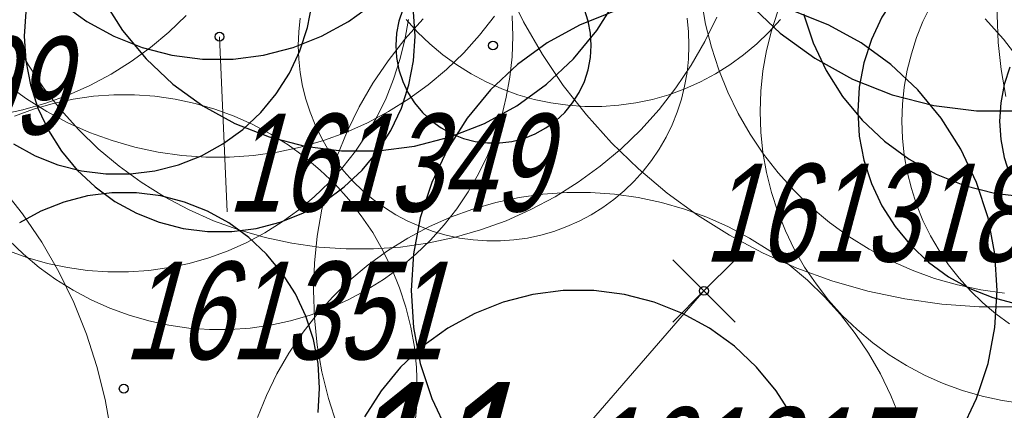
# Model space of a CAD drawing. Header units: metres. Extents: x 7419449 to 7420144, y 5549519 to 5549653.
# Tile 11 of 67: x 7419466 to 7419476, y 5549542 to 5549546. Entities that reach past the tile are written whole.
import ezdxf
from ezdxf.enums import TextEntityAlignment as Align

# ---------------------------------------------------------------- set-up
doc = ezdxf.new("R2010")
doc.units = ezdxf.units.M
doc.layers.add('_4_korony', color=7, linetype='Continuous', lineweight=25, true_color=0x7aa300)
for name, color, linetype, lineweight in [('_4_NUMERY_PIKIET', 7, 'Continuous', 15), ('_4_NUMETY_WNIOSEK', 5, 'Continuous', 15), ('_4_SOD', 30, 'Continuous', 20), ('_4_USUNIĘCIE', 1, 'Continuous', 30)]:
    doc.layers.add(name, color=color, linetype=linetype, lineweight=lineweight)
doc.layers.add('_4_PUNKT_INWENTARYZACYJNY', color=7, linetype='Continuous')
doc.styles.add('STANDARD-Working1250', font='arial.ttf', dxfattribs={"height": 2.5})

# ---------------------------------------------------------------- blocks, each defined once
blk = doc.blocks.new('x')
at = {"layer": '_4_USUNIĘCIE'}
for points in [[(7418062.551, 5544640.429), (7418062.87, 5544640.11), (7418063.188, 5544640.429)], [(7418063.188, 5544639.792), (7418062.87, 5544640.11), (7418062.551, 5544639.792)]]:
    blk.add_lwpolyline(points, dxfattribs=at)

msp = doc.modelspace()

# ---------------------------------------------------------------- linework, layer by layer
at = {"layer": '_4_korony', "linetype": 'Continuous', "flags": 128}
for points in [[(7419476.039, 5549547.199), (7419475.796, 5549547.136), (7419475.562, 5549547.044), (7419475.342, 5549546.923), (7419475.139, 5549546.775), (7419474.956, 5549546.603), (7419474.796, 5549546.41), (7419474.661, 5549546.198), (7419474.554, 5549545.97), (7419474.477, 5549545.731), (7419474.43, 5549545.485), (7419474.414, 5549545.234), (7419474.43, 5549544.983), (7419474.477, 5549544.737), (7419474.554, 5549544.498), (7419474.661, 5549544.27), (7419474.796, 5549544.058), (7419474.956, 5549543.865), (7419475.139, 5549543.693), (7419475.342, 5549543.545), (7419475.562, 5549543.424), (7419475.796, 5549543.332), (7419476.039, 5549543.269)], [(7419466.687, 5549546.382), (7419466.889, 5549546.064), (7419467.129, 5549545.773), (7419467.404, 5549545.515), (7419467.709, 5549545.294), (7419468.039, 5549545.113), (7419468.389, 5549544.974), (7419468.754, 5549544.88), (7419469.128, 5549544.833), (7419469.504, 5549544.833), (7419469.878, 5549544.88), (7419470.243, 5549544.974), (7419470.593, 5549545.113), (7419470.923, 5549545.294), (7419471.228, 5549545.515), (7419471.503, 5549545.773), (7419471.743, 5549546.064), (7419471.945, 5549546.382)], [(7419465.772, 5549544.903), (7419465.992, 5549544.782), (7419466.226, 5549544.69), (7419466.469, 5549544.627), (7419466.718, 5549544.596), (7419466.97, 5549544.596), (7419467.219, 5549544.627), (7419467.462, 5549544.69), (7419467.696, 5549544.782), (7419467.916, 5549544.903), (7419468.119, 5549545.051), (7419468.302, 5549545.223), (7419468.462, 5549545.416), (7419468.597, 5549545.628), (7419468.704, 5549545.856), (7419468.781, 5549546.095), (7419468.828, 5549546.341)], [(7419465.898, 5549546.255), (7419465.882, 5549546.004), (7419465.898, 5549545.753), (7419465.945, 5549545.507), (7419466.022, 5549545.268), (7419466.129, 5549545.04), (7419466.264, 5549544.828), (7419466.424, 5549544.635), (7419466.607, 5549544.463), (7419466.81, 5549544.315), (7419467.03, 5549544.194), (7419467.264, 5549544.102), (7419467.507, 5549544.039), (7419467.756, 5549544.008), (7419468.008, 5549544.008), (7419468.257, 5549544.039), (7419468.5, 5549544.102), (7419468.734, 5549544.194), (7419468.954, 5549544.315), (7419469.157, 5549544.463), (7419469.34, 5549544.635), (7419469.5, 5549544.828), (7419469.635, 5549545.04), (7419469.742, 5549545.268), (7419469.819, 5549545.507), (7419469.866, 5549545.753), (7419469.882, 5549546.004), (7419469.866, 5549546.255)], [(7419466.268, 5549546.34), (7419466.522, 5549546.155), (7419466.798, 5549546.004), (7419467.089, 5549545.888), (7419467.394, 5549545.81), (7419467.705, 5549545.771), (7419468.019, 5549545.771), (7419468.33, 5549545.81), (7419468.635, 5549545.888), (7419468.926, 5549546.004), (7419469.202, 5549546.155), (7419469.456, 5549546.34)], [(7419469.756, 5549546.279), (7419469.717, 5549546.16), (7419469.694, 5549546.036), (7419469.686, 5549545.911), (7419469.694, 5549545.786), (7419469.717, 5549545.662), (7419469.756, 5549545.543), (7419469.81, 5549545.429), (7419469.877, 5549545.323), (7419469.957, 5549545.226), (7419470.049, 5549545.14), (7419470.15, 5549545.067), (7419470.26, 5549545.006), (7419470.377, 5549544.96), (7419470.499, 5549544.929), (7419470.623, 5549544.913), (7419470.749, 5549544.913), (7419470.873, 5549544.929), (7419470.995, 5549544.96), (7419471.112, 5549545.006), (7419471.222, 5549545.067), (7419471.323, 5549545.14), (7419471.415, 5549545.226), (7419471.495, 5549545.323), (7419471.562, 5549545.429), (7419471.616, 5549545.543), (7419471.655, 5549545.662), (7419471.678, 5549545.786), (7419471.686, 5549545.911), (7419471.678, 5549546.036), (7419471.655, 5549546.16), (7419471.616, 5549546.279)], [(7419471.915, 5549546.256), (7419471.565, 5549546.117), (7419471.235, 5549545.936), (7419470.93, 5549545.715), (7419470.655, 5549545.457), (7419470.415, 5549545.166), (7419470.213, 5549544.848), (7419470.053, 5549544.507), (7419469.936, 5549544.149), (7419469.866, 5549543.779), (7419469.842, 5549543.403), (7419469.866, 5549543.027), (7419469.936, 5549542.657), (7419470.053, 5549542.299), (7419470.213, 5549541.958)], [(7419473.299, 5549546.338), (7419473.619, 5549546.037), (7419473.975, 5549545.779), (7419474.36, 5549545.567), (7419474.768, 5549545.405), (7419475.194, 5549545.296), (7419475.63, 5549545.241), (7419476.07, 5549545.241)], [(7419475.471, 5549541.958), (7419475.631, 5549542.299), (7419475.748, 5549542.657), (7419475.818, 5549543.027), (7419475.842, 5549543.403), (7419475.818, 5549543.779), (7419475.748, 5549544.149), (7419475.631, 5549544.507), (7419475.471, 5549544.848), (7419475.269, 5549545.166), (7419475.029, 5549545.457), (7419474.754, 5549545.715), (7419474.449, 5549545.936), (7419474.119, 5549546.117), (7419473.769, 5549546.256)], [(7419473.86, 5549546.235), (7419473.957, 5549545.937), (7419474.09, 5549545.653), (7419474.258, 5549545.388), (7419474.459, 5549545.146), (7419474.687, 5549544.931), (7419474.941, 5549544.746), (7419475.217, 5549544.595), (7419475.508, 5549544.479), (7419475.813, 5549544.401), (7419476.124, 5549544.362)], [(7419475.971, 5549545.689), (7419475.913, 5549545.51), (7419475.878, 5549545.325), (7419475.866, 5549545.137), (7419475.878, 5549544.949), (7419475.913, 5549544.764), (7419475.971, 5549544.585)], [(7419468.889, 5549542.155), (7419468.905, 5549542.406), (7419468.889, 5549542.657), (7419468.842, 5549542.903), (7419468.765, 5549543.142), (7419468.658, 5549543.37), (7419468.523, 5549543.582), (7419468.363, 5549543.775), (7419468.18, 5549543.947), (7419467.977, 5549544.095), (7419467.757, 5549544.216), (7419467.523, 5549544.308), (7419467.28, 5549544.371), (7419467.031, 5549544.402), (7419466.779, 5549544.402), (7419466.53, 5549544.371), (7419466.287, 5549544.308), (7419466.053, 5549544.216), (7419465.833, 5549544.095)], [(7419473.748, 5549542.112), (7419473.58, 5549542.377), (7419473.379, 5549542.619), (7419473.151, 5549542.834), (7419472.897, 5549543.019), (7419472.621, 5549543.17), (7419472.33, 5549543.286), (7419472.025, 5549543.364), (7419471.714, 5549543.403), (7419471.4, 5549543.403), (7419471.089, 5549543.364), (7419470.784, 5549543.286), (7419470.493, 5549543.17), (7419470.217, 5549543.019), (7419469.963, 5549542.834), (7419469.735, 5549542.619), (7419469.534, 5549542.377), (7419469.366, 5549542.112)]]:
    msp.add_lwpolyline(points, dxfattribs=at)
at = {"layer": '_4_NUMERY_PIKIET'}
msp.add_lwpolyline([(7419467.88, 5549546), (7419467.96, 5549544.208)], dxfattribs=at)
at = {"layer": '_4_NUMETY_WNIOSEK'}
msp.add_lwpolyline([(7419468.997, 5549540.837), (7419470.629, 5549540.85), (7419472.84, 5549543.4)], dxfattribs=at)
at = {"layer": '_4_PUNKT_INWENTARYZACYJNY'}
for centre in [(7419467.88, 5549546), (7419470.68, 5549545.91), (7419472.84, 5549543.4), (7419466.9, 5549542.4)]:
    msp.add_circle(centre, 0.045, dxfattribs=at)
at = {"layer": '_4_SOD', "flags": 128}
for points in [[(7419475.929, 5549547.052), (7419475.881, 5549546.777), (7419475.852, 5549546.499), (7419475.842, 5549546.22), (7419475.852, 5549545.941), (7419475.881, 5549545.663), (7419475.929, 5549545.388)], [(7419470.825, 5549546.497), (7419470.994, 5549546.152), (7419471.186, 5549545.819), (7419471.4, 5549545.501), (7419471.637, 5549545.199), (7419471.894, 5549544.913), (7419472.17, 5549544.647), (7419472.464, 5549544.4), (7419472.774, 5549544.174), (7419473.1, 5549543.971), (7419473.439, 5549543.791), (7419473.79, 5549543.634), (7419474.15, 5549543.503), (7419474.519, 5549543.397), (7419474.895, 5549543.318), (7419475.275, 5549543.264), (7419475.658, 5549543.237), (7419476.042, 5549543.237)], [(7419472.815, 5549546.37), (7419472.857, 5549546.129), (7419472.917, 5549545.892), (7419472.992, 5549545.66), (7419473.084, 5549545.433), (7419473.191, 5549545.214), (7419473.313, 5549545.002), (7419473.449, 5549544.8), (7419473.6, 5549544.607), (7419473.763, 5549544.426), (7419473.939, 5549544.256), (7419474.126, 5549544.099), (7419474.324, 5549543.955), (7419474.531, 5549543.826), (7419474.747, 5549543.711), (7419474.97, 5549543.612), (7419475.199, 5549543.528), (7419475.434, 5549543.461), (7419475.673, 5549543.41), (7419475.915, 5549543.376)], [(7419473.595, 5549546.26), (7419473.53, 5549546.061), (7419473.48, 5549545.858), (7419473.443, 5549545.652), (7419473.421, 5549545.443), (7419473.414, 5549545.234), (7419473.421, 5549545.025), (7419473.443, 5549544.816), (7419473.48, 5549544.61), (7419473.53, 5549544.407), (7419473.595, 5549544.208), (7419473.673, 5549544.014), (7419473.765, 5549543.826), (7419473.87, 5549543.644), (7419473.987, 5549543.471), (7419474.116, 5549543.306), (7419474.256, 5549543.15), (7419474.407, 5549543.005), (7419474.567, 5549542.87), (7419474.736, 5549542.747), (7419474.914, 5549542.636), (7419475.099, 5549542.538), (7419475.29, 5549542.452), (7419475.487, 5549542.381), (7419475.688, 5549542.323), (7419475.893, 5549542.28), (7419476.1, 5549542.25)], [(7419475.159, 5549546.311), (7419475.082, 5549546.154), (7419475.017, 5549545.992), (7419474.963, 5549545.826), (7419474.921, 5549545.657), (7419474.89, 5549545.485), (7419474.872, 5549545.311), (7419474.866, 5549545.137), (7419474.872, 5549544.963), (7419474.89, 5549544.789), (7419474.921, 5549544.617), (7419474.963, 5549544.448), (7419475.017, 5549544.282), (7419475.082, 5549544.12), (7419475.159, 5549543.963), (7419475.246, 5549543.812), (7419475.343, 5549543.668), (7419475.451, 5549543.53), (7419475.568, 5549543.4), (7419475.693, 5549543.279), (7419475.827, 5549543.167), (7419475.968, 5549543.064)], [(7419465.628, 5549545.201), (7419465.867, 5549545.252), (7419466.102, 5549545.319), (7419466.331, 5549545.403), (7419466.554, 5549545.502), (7419466.77, 5549545.617), (7419466.977, 5549545.746), (7419467.175, 5549545.89), (7419467.362, 5549546.047), (7419467.538, 5549546.217)], [(7419465.707, 5549545.508), (7419465.905, 5549545.364), (7419466.112, 5549545.235), (7419466.328, 5549545.12), (7419466.551, 5549545.021), (7419466.78, 5549544.937), (7419467.015, 5549544.87), (7419467.254, 5549544.819), (7419467.496, 5549544.785), (7419467.74, 5549544.768), (7419467.984, 5549544.768), (7419468.228, 5549544.785), (7419468.47, 5549544.819), (7419468.709, 5549544.87), (7419468.944, 5549544.937), (7419469.173, 5549545.021), (7419469.396, 5549545.12), (7419469.612, 5549545.235), (7419469.819, 5549545.364), (7419470.017, 5549545.508), (7419470.204, 5549545.665), (7419470.38, 5549545.835), (7419470.543, 5549546.016), (7419470.694, 5549546.209)], [(7419465.72, 5549543.81), (7419465.917, 5549543.739), (7419466.118, 5549543.681), (7419466.323, 5549543.638), (7419466.53, 5549543.608), (7419466.739, 5549543.594), (7419466.949, 5549543.594), (7419467.158, 5549543.608), (7419467.365, 5549543.638), (7419467.57, 5549543.681), (7419467.771, 5549543.739), (7419467.968, 5549543.81), (7419468.159, 5549543.896), (7419468.344, 5549543.994), (7419468.522, 5549544.105), (7419468.691, 5549544.228), (7419468.851, 5549544.363), (7419469.002, 5549544.508), (7419469.142, 5549544.664), (7419469.271, 5549544.829), (7419469.388, 5549545.002), (7419469.493, 5549545.184), (7419469.585, 5549545.372), (7419469.663, 5549545.566), (7419469.728, 5549545.765), (7419469.778, 5549545.968), (7419469.815, 5549546.174)], [(7419465.724, 5549543.92), (7419465.875, 5549543.775), (7419466.035, 5549543.64), (7419466.204, 5549543.517), (7419466.382, 5549543.406), (7419466.567, 5549543.308), (7419466.758, 5549543.222), (7419466.955, 5549543.151), (7419467.156, 5549543.093), (7419467.361, 5549543.05), (7419467.568, 5549543.02), (7419467.777, 5549543.006), (7419467.987, 5549543.006), (7419468.196, 5549543.02), (7419468.403, 5549543.05), (7419468.608, 5549543.093), (7419468.809, 5549543.151), (7419469.006, 5549543.222), (7419469.197, 5549543.308), (7419469.382, 5549543.406), (7419469.56, 5549543.517), (7419469.729, 5549543.64), (7419469.889, 5549543.775), (7419470.04, 5549543.92), (7419470.18, 5549544.076), (7419470.309, 5549544.241), (7419470.426, 5549544.414), (7419470.531, 5549544.596), (7419470.623, 5549544.784), (7419470.701, 5549544.978), (7419470.766, 5549545.177), (7419470.816, 5549545.38), (7419470.853, 5549545.586), (7419470.875, 5549545.795), (7419470.882, 5549546.004), (7419470.875, 5549546.213)], [(7419465.784, 5549545.949), (7419465.924, 5549545.707), (7419466.08, 5549545.476), (7419466.252, 5549545.256), (7419466.439, 5549545.048), (7419466.639, 5549544.854), (7419466.853, 5549544.675), (7419467.079, 5549544.511), (7419467.316, 5549544.363), (7419467.563, 5549544.232), (7419467.818, 5549544.118), (7419468.08, 5549544.023), (7419468.348, 5549543.946), (7419468.621, 5549543.888), (7419468.898, 5549543.849), (7419469.176, 5549543.829), (7419469.456, 5549543.829), (7419469.734, 5549543.849), (7419470.011, 5549543.888), (7419470.284, 5549543.946), (7419470.552, 5549544.023), (7419470.814, 5549544.118), (7419471.069, 5549544.232), (7419471.316, 5549544.363), (7419471.553, 5549544.511), (7419471.779, 5549544.675), (7419471.993, 5549544.854), (7419472.193, 5549545.048), (7419472.38, 5549545.256), (7419472.552, 5549545.476), (7419472.708, 5549545.707), (7419472.848, 5549545.949), (7419472.97, 5549546.2)], [(7419468.705, 5549546.189), (7419468.691, 5549546.051), (7419468.686, 5549545.911), (7419468.691, 5549545.771), (7419468.705, 5549545.633), (7419468.73, 5549545.495), (7419468.763, 5549545.36), (7419468.807, 5549545.227), (7419468.859, 5549545.098), (7419468.92, 5549544.972), (7419468.99, 5549544.851), (7419469.068, 5549544.735), (7419469.154, 5549544.625), (7419469.247, 5549544.522), (7419469.348, 5549544.425), (7419469.455, 5549544.335), (7419469.568, 5549544.253), (7419469.686, 5549544.179), (7419469.809, 5549544.113), (7419469.937, 5549544.057), (7419470.068, 5549544.009), (7419470.202, 5549543.97), (7419470.339, 5549543.941), (7419470.477, 5549543.922), (7419470.616, 5549543.912), (7419470.756, 5549543.912), (7419470.895, 5549543.922), (7419471.033, 5549543.941), (7419471.17, 5549543.97), (7419471.304, 5549544.009), (7419471.435, 5549544.057), (7419471.563, 5549544.113), (7419471.686, 5549544.179), (7419471.804, 5549544.253), (7419471.917, 5549544.335), (7419472.024, 5549544.425), (7419472.125, 5549544.522), (7419472.218, 5549544.625), (7419472.304, 5549544.735), (7419472.382, 5549544.851), (7419472.452, 5549544.972), (7419472.513, 5549545.098), (7419472.565, 5549545.227), (7419472.609, 5549545.36), (7419472.642, 5549545.495), (7419472.667, 5549545.633), (7419472.681, 5549545.771), (7419472.686, 5549545.911), (7419472.681, 5549546.051), (7419472.667, 5549546.189)], [(7419469.965, 5549546.182), (7419469.778, 5549545.974), (7419469.606, 5549545.754), (7419469.45, 5549545.523), (7419469.31, 5549545.281), (7419469.188, 5549545.03), (7419469.083, 5549544.771), (7419468.997, 5549544.506), (7419468.929, 5549544.235), (7419468.881, 5549543.96), (7419468.852, 5549543.682), (7419468.842, 5549543.403), (7419468.852, 5549543.124), (7419468.881, 5549542.846), (7419468.929, 5549542.571), (7419468.997, 5549542.3), (7419469.083, 5549542.035)], [(7419469.792, 5549546.177), (7419469.909, 5549546.047), (7419470.034, 5549545.926), (7419470.168, 5549545.814), (7419470.309, 5549545.711), (7419470.457, 5549545.619), (7419470.611, 5549545.537), (7419470.77, 5549545.466), (7419470.934, 5549545.406), (7419471.102, 5549545.358), (7419471.273, 5549545.322), (7419471.446, 5549545.298), (7419471.62, 5549545.286), (7419471.794, 5549545.286), (7419471.968, 5549545.298), (7419472.141, 5549545.322), (7419472.312, 5549545.358), (7419472.48, 5549545.406), (7419472.644, 5549545.466), (7419472.803, 5549545.537), (7419472.957, 5549545.619), (7419473.105, 5549545.711), (7419473.246, 5549545.814), (7419473.38, 5549545.926), (7419473.505, 5549546.047), (7419473.622, 5549546.177)], [(7419476.078, 5549545.754), (7419475.906, 5549545.974), (7419475.719, 5549546.182)], [(7419469.876, 5549541.988), (7419469.898, 5549542.197), (7419469.905, 5549542.406), (7419469.898, 5549542.615), (7419469.876, 5549542.824), (7419469.839, 5549543.03), (7419469.789, 5549543.233), (7419469.724, 5549543.432), (7419469.646, 5549543.626), (7419469.554, 5549543.814), (7419469.449, 5549543.996), (7419469.332, 5549544.169), (7419469.203, 5549544.334), (7419469.063, 5549544.49), (7419468.912, 5549544.635), (7419468.752, 5549544.77), (7419468.583, 5549544.893), (7419468.405, 5549545.004), (7419468.22, 5549545.102), (7419468.029, 5549545.188), (7419467.832, 5549545.259), (7419467.631, 5549545.317), (7419467.426, 5549545.36), (7419467.219, 5549545.39), (7419467.01, 5549545.404), (7419466.8, 5549545.404), (7419466.591, 5549545.39), (7419466.384, 5549545.36), (7419466.179, 5549545.317), (7419465.978, 5549545.259), (7419465.781, 5549545.188)], [(7419466.771, 5549541.944), (7419466.711, 5549542.288), (7419466.626, 5549542.626), (7419466.518, 5549542.958), (7419466.388, 5549543.282), (7419466.235, 5549543.595), (7419466.06, 5549543.898), (7419465.865, 5549544.187), (7419465.65, 5549544.462)], [(7419474.846, 5549542.105), (7419474.754, 5549542.332), (7419474.647, 5549542.551), (7419474.525, 5549542.763), (7419474.389, 5549542.965), (7419474.238, 5549543.158), (7419474.075, 5549543.339), (7419473.899, 5549543.509), (7419473.712, 5549543.666), (7419473.514, 5549543.81), (7419473.307, 5549543.939), (7419473.091, 5549544.054), (7419472.868, 5549544.153), (7419472.639, 5549544.237), (7419472.404, 5549544.304), (7419472.165, 5549544.355), (7419471.923, 5549544.389), (7419471.679, 5549544.406), (7419471.435, 5549544.406), (7419471.191, 5549544.389), (7419470.949, 5549544.355), (7419470.71, 5549544.304), (7419470.475, 5549544.237), (7419470.246, 5549544.153), (7419470.023, 5549544.054), (7419469.807, 5549543.939), (7419469.6, 5549543.81), (7419469.402, 5549543.666), (7419469.215, 5549543.509), (7419469.039, 5549543.339), (7419468.876, 5549543.158), (7419468.725, 5549542.965), (7419468.589, 5549542.763), (7419468.467, 5549542.551), (7419468.36, 5549542.332), (7419468.268, 5549542.105)]]:
    msp.add_lwpolyline(points, dxfattribs=at)

# ---------------------------------------------------------------- block references
at = {"layer": '_4_USUNIĘCIE'}
msp.add_blockref('x', (1409.97, 4903.29), dxfattribs=at)

# ---------------------------------------------------------------- texts
at = {"layer": '_4_NUMERY_PIKIET', "style": 'STANDARD-Working1250', "oblique": 15, "width": 0.7}
for s, p in [('161299', (7419463.03, 5549544.7)), ('161349', (7419467.96, 5549543.912)), ('161318', (7419472.84, 5549543.4)), ('161351', (7419466.9, 5549542.4)), ('161317', (7419471.55, 5549540.91))]:
    msp.add_text(s, height=1, dxfattribs=at).set_placement(p, align=Align.BOTTOM_LEFT)
at = {"layer": '_4_NUMETY_WNIOSEK', "style": 'STANDARD-Working1250', "oblique": 15, "width": 0.7}
msp.add_text('11', height=1.6251, dxfattribs=at).set_placement((7419468.997, 5549540.356), align=Align.BOTTOM_LEFT)

doc.saveas('drawing.dxf')
